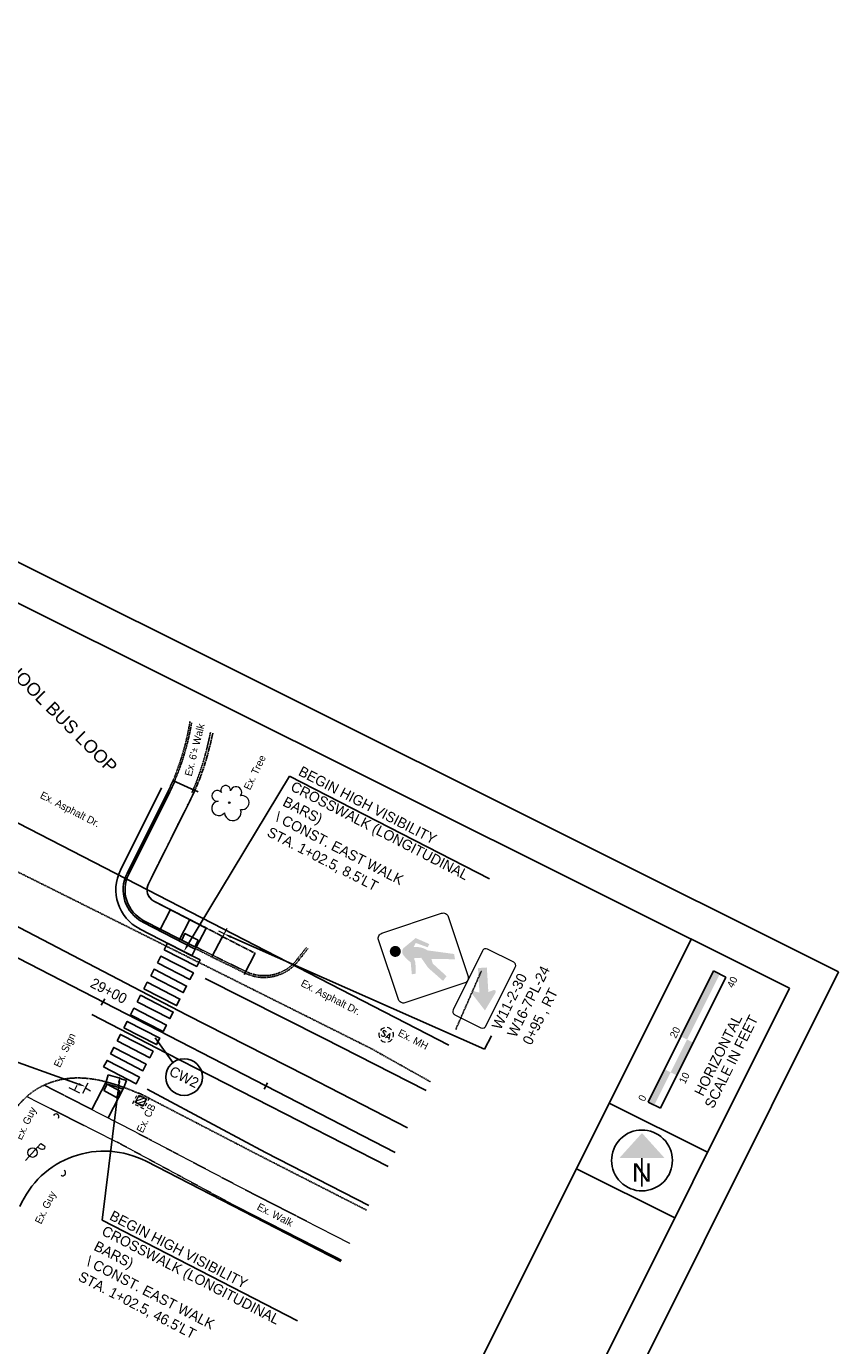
# Model space of a CAD drawing. Header units: feet. Extents: x 2248442 to 2250114, y 437700 to 439537.
# Tile 6 of 10: x 2249025 to 2249247, y 438554 to 438914. Entities that reach past the tile are written whole.
import ezdxf
from ezdxf import colors
from ezdxf.entities.mleader import LeaderData, LeaderLine
from ezdxf.enums import TextEntityAlignment as Align
from ezdxf.math import Vec2, Vec3

# ---------------------------------------------------------------- set-up
doc = ezdxf.new("R2010")
doc.units = ezdxf.units.FT
doc.header["$MEASUREMENT"] = 0
doc.header["$PDMODE"] = 3
for name, pattern in [('CL', [2, 0.3, -0.15, 1.4, -0.15]), ('dsolidcl', [0]), ('OhDOT_USTN1', [0.055, 0.014, -0.041]), ('OhDOT_USTN2', [0.11, 0.069, -0.041]), ('OhDOT_USTN3', [0.22, 0.165, -0.055]), ('OhDOT_USTN5', [0.11, 0.055, -0.055]), ('REDO_Drainage01', [1.6, 0.85, -0.75]), ('rowex', [0]), ('shrublt', [0])]:
    doc.linetypes.add(name, pattern=pattern)
for name, color, linetype in [('DR_X_Cells', 151, 'OhDOT_USTN2'), ('DV_X_Property_Line', 7, 'Continuous'), ('GE_P_Cells', 1, 'Continuous'), ('GE_P_CL', 7, 'CL'), ('GE_P_CL_Text', 7, 'Continuous'), ('LT_X_Foundation', 7, 'OhDOT_USTN1'), ('PF_P_Text', 7, 'Continuous'), ('PM_P_Crosswalk', 7, 'Continuous'), ('PM_X_CL_Double_Solid', 2, 'dsolidcl'), ('PM_X_Edge_Line', 2, 'Continuous'), ('PV_P_Curb', 120, 'Continuous'), ('PV_P_EOP', 7, 'Continuous'), ('PV_P_Saw_Cut_Line', 62, 'Continuous'), ('PV_P_Walk', 231, 'Continuous'), ('PV_X_Curb', 120, 'OhDOT_USTN1'), ('PV_X_EOP', 7, 'OhDOT_USTN3'), ('PV_X_Text', 7, 'Continuous'), ('PV_X_Walk', 120, 'OhDOT_USTN5'), ('RD_X_Cells', 7, 'Continuous'), ('RW_X_Fee_RW', 6, 'rowex'), ('SH_Border', 7, 'Continuous'), ('SH_Data', 7, 'Continuous'), ('SN_P_Signs', 120, 'Continuous'), ('SN_X_Public', 3, 'Continuous'), ('TX_P_20', 7, 'Continuous'), ('UT_X_Electric_Cells', 1, 'Continuous'), ('UT_X_Misc_Cells', 7, 'Continuous'), ('UT_X_Sanitary_Cells', 3, 'Continuous'), ('VG_X_Cells', 3, 'Continuous'), ('VG_X_Shrub_Line_Lt', 3, 'shrublt')]:
    doc.layers.add(name, color=color, linetype=linetype)
doc.styles.add('Font 70-Main Title', font='txt', dxfattribs={"width": 1.15, "height": 0.25})
doc.styles.add('OHDOTSymbols', font='arial.ttf')
doc.styles.add('Slanted-Normal', font='font31.shx', dxfattribs={"height": 0.14})
doc.styles.get("Standard").update_dxf_attribs({"font": 'arial.ttf'})
doc.styles.add('Straight-Normal', font='font30.shx', dxfattribs={"height": 0.14})
doc.styles.add('Straight-Sub Title', font='font30.shx', dxfattribs={"height": 0.17})

# ---------------------------------------------------------------- blocks, each defined once
blk = doc.blocks.new('TREE')
at = {"layer": 'VG_X_Cells', "color": 3, "linetype": 'Continuous', "lineweight": 0}
blk.add_circle((0, 0), 0.012, dxfattribs=at)
for centre, radius, start, end in [((-0.049, 0.168), 0.0658, 354.0047, 205.9741), ((0.091, 0.141), 0.0776, 323.83, 165.0376), ((-0.143, -0.077), 0.0987, 96.1722, 320.5737), ((-0.165, 0.093), 0.0735, 39.0625, 279.5412), ((0.173, 0.002), 0.0957, 259.1453, 101.4596), ((0.047, -0.13), 0.114, 184.9476, 19.4572)]:
    blk.add_arc(centre, radius, start, end, dxfattribs=at)
blk = doc.blocks.new('CB22B-X')
at = {"layer": 'Defpoints', "color": 20, "linetype": 'REDO_Drainage01', "lineweight": 0}
blk.add_lwpolyline([(-1, 1), (1, 1), (1, -1), (-1, -1), (-1, 1)], close=True, dxfattribs=at)
at = {"layer": 'DR_X_Cells', "color": 151, "linetype": 'Continuous', "lineweight": 0}
for p, q in [((-1.15, -0.61), (0.61, 1.15)), ((-1.15, 0.52), (-0.52, 1.15)), ((-0.55, -1.15), (1.15, 0.55)), ((0.58, -1.15), (1.15, -0.58))]:
    blk.add_line(p, q, dxfattribs=at)
at = {"layer": 'DR_X_Cells', "color": 151, "linetype": 'REDO_Drainage01', "lineweight": 0}
blk.add_lwpolyline([(-1.67, 1.67), (1.67, 1.67), (1.67, -1.67), (-1.67, -1.67), (-1.67, 1.67)], close=True, dxfattribs=at)
at = {"layer": 'DR_X_Cells', "color": 151, "linetype": 'Continuous', "lineweight": 0, "flags": 128}
blk.add_lwpolyline([(-1.15, 1.15), (1.15, 1.15), (1.15, -1.15), (-1.15, -1.15), (-1.15, 1.15)], close=True, dxfattribs=at)
blk = doc.blocks.new('SGN1P')
at = {"layer": 'SN_X_Public', "color": 3, "linetype": 'Continuous', "lineweight": 0}
for p, q in [((0, 0), (-0.08, 0)), ((0, 0.08), (0, -0.08))]:
    blk.add_line(p, q, dxfattribs=at)
blk = doc.blocks.new('PP')
at = {"layer": 'UT_X_Electric_Cells', "color": 1, "linetype": 'Continuous', "lineweight": 0}
for p, q in [((0.043, 0.16), (-0.037, -0.14)), ((0.026, 0.096), (0.085, 0.096)), ((0.043, 0.16), (0.085, 0.16))]:
    blk.add_line(p, q, dxfattribs=at)
blk.add_circle((0, 0), 0.065, dxfattribs=at)
at = {"layer": 'UT_X_Electric_Cells', "color": 1, "linetype": 'Continuous', "lineweight": 0, "extrusion": (0, 0, -1)}
blk.add_arc((-0.086, 0.128), 0.0319, 88.8767, 271.1233, dxfattribs=at)
blk = doc.blocks.new('SMH')
at = {"layer": 'Defpoints', "color": 3, "linetype": 'Continuous', "lineweight": 30}
blk.add_point((0, 0), dxfattribs=at)
at = {"layer": 'UT_X_Sanitary_Cells', "color": 3, "linetype": 'Continuous', "lineweight": 0, "flags": 128}
for points in [[(-0.017, 0.034), (-0.018, 0.036), (-0.02, 0.037), (-0.025, 0.039), (-0.032, 0.04), (-0.037, 0.04), (-0.039, 0.04), (-0.047, 0.038), (-0.054, 0.034), (-0.059, 0.029), (-0.06, 0.024), (-0.06, 0.02), (-0.059, 0.015), (-0.054, 0.011), (-0.019, -0.008), (-0.016, -0.01), (-0.015, -0.013), (-0.013, -0.017), (-0.013, -0.02), (-0.014, -0.024), (-0.015, -0.027), (-0.016, -0.03), (-0.017, -0.032), (-0.019, -0.034), (-0.02, -0.036), (-0.022, -0.037), (-0.025, -0.039), (-0.027, -0.039), (-0.032, -0.04), (-0.041, -0.04), (-0.047, -0.039), (-0.055, -0.034), (-0.06, -0.031)], [(0.01, -0.04), (0.036, 0.04), (0.06, -0.04)], [(0.054, -0.021), (0.017, -0.021)]]:
    blk.add_lwpolyline(points, dxfattribs=at)
at = {"layer": 'UT_X_Sanitary_Cells', "color": 3, "linetype": 'Continuous', "lineweight": 0}
for start, end in [(130.0806, 170.0721), (70.0577, 110.1061), (10.0169, 50.0392), (190.0169, 230.0392), (250.0577, 290.0473), (310.0114, 350.0264)]:
    blk.add_arc((0, 0), 0.1, start, end, dxfattribs=at)
blk = doc.blocks.new('DM')
at = {"layer": 'UT_X_Misc_Cells', "linetype": 'Continuous', "lineweight": 0}
h = blk.add_hatch(color=2, dxfattribs=at)
edge = h.paths.add_edge_path()
edge.add_arc((0, 0), 0.01, 0, 360)
at = {"layer": 'UT_X_Misc_Cells', "color": 2, "linetype": 'Continuous', "lineweight": 0}
blk.add_arc((0.04, 0), 0.04, 90, 270, dxfattribs=at)
blk = doc.blocks.new('NARROW')
at = {"layer": 'SH_Data', "color": 7, "linetype": 'Continuous'}
blk.add_line((0, 0.033), (0, -0.354), dxfattribs=at)
blk.add_arc((0, 0), 0.415, 129.7798, 129.7633, dxfattribs=at)
blk.add_solid([(0, 0.374), (-0.308, 0.033), (0.308, 0.033)], dxfattribs=at)
at = {"layer": 'SH_Data', "color": 7, "linetype": 'Continuous', "style": 'Font 70-Main Title', "width": 1.15}
blk.add_text('N', height=0.25, dxfattribs=at).set_placement((-0.001, -0.166), align=Align.MIDDLE_CENTER)
blk = doc.blocks.new('W11-2')
at = {"layer": 'SN_P_Signs', "linetype": 'Continuous', "lineweight": 0}
h = blk.add_hatch(color=7, dxfattribs=at)
edge = h.paths.add_edge_path()
edge.add_arc((-0.09, 1.06), 0.0758, 0, 360)
blk.add_hatch(color=7, dxfattribs=at).paths.add_polyline_path([(-0.08, 0.284), (-0.159, 0.298), (-0.09, 0.559), (-0.01, 0.705), (-0.06, 0.792), (-0.1, 0.748), (-0.238, 0.676), (-0.268, 0.719), (-0.129, 0.806), (-0.129, 0.806, -0.080856), (-0.078, 0.953, -0.297404), (0, 0.981), (-0.001, 0.981), (0.197, 0.893), (0.207, 0.69), (0.158, 0.69), (0.138, 0.864), (0.073, 0.864), (0.073, 0.864, -0.18629), (0.118, 0.666), (0.118, 0.676), (0.237, 0.327), (0.178, 0.284), (0.039, 0.574), (-0.01, 0.53)])
at = {"layer": 'SN_P_Signs', "color": 7, "linetype": 'Continuous', "lineweight": 13, "flags": 128}
blk.add_lwpolyline([(0.049, 1.336), (0.658, 0.728, -0.414214), (0.658, 0.629), (0.049, 0.021, -0.414214), (-0.049, 0.021), (-0.658, 0.629, -0.414214), (-0.658, 0.728), (-0.049, 1.336, -0.414214), (0.049, 1.336)], format="xyb", close=True, dxfattribs=at)
blk = doc.blocks.new('W16-7PL')
at = {"layer": 'SN_P_Signs', "linetype": 'Continuous', "lineweight": 0}
blk.add_hatch(color=7, dxfattribs=at).paths.add_polyline_path([(0.017, 0.085), (-0.264, 0.106), (-0.142, 0.36, -0.714192), (-0.096, 0.355), (-0.096, 0.355), (-0.08, 0.282), (0.211, 0.45), (0.272, 0.345), (-0.019, 0.177), (0.036, 0.127), (0.036, 0.127, -0.714192), (0.017, 0.085)])
at = {"layer": 'SN_P_Signs', "color": 7, "linetype": 'Continuous', "lineweight": 13, "flags": 128}
blk.add_lwpolyline([(0.45, 0.5), (-0.45, 0.5), (-0.45, 0.5, 0.414214), (-0.5, 0.45), (-0.5, 0.45), (-0.5, 0.05), (-0.5, 0.05, 0.414214), (-0.45, 0), (-0.45, 0), (0.45, 0), (0.45, 0, 0.414214), (0.5, 0.05), (0.5, 0.05), (0.5, 0.45), (0.5, 0.45, 0.414214), (0.45, 0.5)], format="xyb", close=True, dxfattribs=at)

msp = doc.modelspace()

# ---------------------------------------------------------------- hatches: boundary and pattern name
at = {"layer": 'SH_Data', "linetype": 'Continuous'}
msp.add_hatch(color=7, dxfattribs=at).paths.add_polyline_path([(2249203.634, 438638.349), (2249212.57, 438656.242), (2249214.24, 438655.407), (2249214.254, 438655.4), (2249205.319, 438637.507)])

# ---------------------------------------------------------------- linework, layer by layer
at = {"layer": 'DV_X_Property_Line'}
msp.add_line((2248916.796, 438714.337, 2171.273), (2249125.703, 438606.672, 2171.273), dxfattribs=at)
at = {"layer": 'GE_P_CL'}
for p, q in [((2249058.366, 438679.946, 2172.87), (2249069.577, 438702.395, 2172.87)), ((2249087.473, 438661.058, 2172.87), (2249059.894, 438675.271, 2172.87))]:
    msp.add_line(p, q, dxfattribs=at)
for centre, radius, start, end in [((2249004.661, 438734.815, 2172.87), 72.562, 333.46193, 349.09786), ((2249061.497, 438678.383, 2172.87), 3.5, 153.46193, 242.73467)]:
    msp.add_arc(centre, radius, start, end, dxfattribs=at)
at = {"layer": 'GE_P_CL_Text'}
for p, q in [((2249071.95, 438705.092, 2172.87), (2249070.122, 438705.902, 2172.87)), ((2249045.533, 438646.864, -2171.273), (2249046.449, 438648.642, -2171.273)), ((2249089.978, 438623.959, -2171.273), (2249090.894, 438625.736, -2171.273))]:
    msp.add_line(p, q, dxfattribs=at)
msp.add_circle((2249068.124, 438627.274, 1096.234), 5, dxfattribs=at)
at = {"layer": 'PF_P_Text'}
msp.add_line((2249060.23, 438637.952, 1096.234), (2249065.078, 438631.239, 1096.234), dxfattribs=at)
at = {"layer": 'PM_P_Crosswalk'}
for p, q in [((2249065.141, 438645.005), (2249064.225, 438643.227)), ((2249063.309, 438641.449), (2249062.393, 438639.671)), ((2249061.476, 438637.894), (2249060.56, 438636.116)), ((2249059.644, 438634.338), (2249058.728, 438632.56)), ((2249057.812, 438630.783), (2249056.895, 438629.005)), ((2249055.979, 438627.227), (2249055.063, 438625.449))]:
    msp.add_line(p, q, dxfattribs=at)
for points in [[(2249062.666, 438662.03), (2249071.555, 438657.449), (2249072.471, 438659.227), (2249063.582, 438663.808)], [(2249060.833, 438658.475), (2249069.722, 438653.894), (2249070.639, 438655.672), (2249061.75, 438660.253)], [(2249059.001, 438654.919), (2249067.89, 438650.338), (2249068.806, 438652.116), (2249059.917, 438656.697)], [(2249057.169, 438651.364), (2249066.058, 438646.783), (2249066.974, 438648.56), (2249058.085, 438653.142)], [(2249055.336, 438647.808), (2249064.225, 438643.227), (2249065.141, 438645.005), (2249056.252, 438649.586)], [(2249053.504, 438644.253), (2249062.393, 438639.671), (2249063.309, 438641.449), (2249054.42, 438646.03)], [(2249051.671, 438640.697), (2249060.56, 438636.116), (2249061.476, 438637.894), (2249052.587, 438642.475)], [(2249049.839, 438637.141), (2249058.728, 438632.56), (2249059.644, 438634.338), (2249050.755, 438638.919)], [(2249048.006, 438633.586), (2249056.895, 438629.005), (2249057.812, 438630.783), (2249048.923, 438635.364)], [(2249046.174, 438630.03), (2249055.063, 438625.449), (2249055.979, 438627.227), (2249047.09, 438631.808)]]:
    msp.add_lwpolyline(points, close=True, dxfattribs=at)
at = {"layer": 'PM_X_CL_Double_Solid'}
for p, q in [((2249068.785, 438644.289, 1083.248), (2249001.907, 438679.08, 1083.248)), ((2249042.939, 438644.339), (2249063.352, 438633.828)), ((2249101.514, 438627.639, 1083.248), (2249068.785, 438644.289, 1083.248)), ((2249063.352, 438633.828), (2249123.8, 438602.862)), ((2249129.056, 438613.387, 1083.248), (2249101.514, 438627.639, 1083.248))]:
    msp.add_line(p, q, dxfattribs=at)
at = {"layer": 'PM_X_Edge_Line'}
for p, q in [((2249073.842, 438654.172, 1085.422), (2249106.182, 438637.872, 1085.422)), ((2249106.182, 438637.872, 1085.422), (2249134.161, 438623.609, 1085.422))]:
    msp.add_line(p, q, dxfattribs=at)
at = {"layer": 'PM_X_Edge_Line', "elevation": 1084.739}
msp.add_lwpolyline([(2249058.008, 438624.002), (2249090.32, 438606.712), (2249118.499, 438592.247)], dxfattribs=at)
at = {"layer": 'PV_P_Curb'}
for p, q in [((2249052.998, 438682.627, 2172.87), (2249064.209, 438705.075, 2172.87)), ((2249057.145, 438669.938, 2172.87), (2249071.391, 438662.596, 2172.87))]:
    msp.add_line(p, q, dxfattribs=at)
for centre, radius, start, end in [((2249004.661, 438734.815, 2171.895), 66.062, 333.46193, 336.17478), ((2249004.661, 438734.815, 2171.895), 66.562, 333.46193, 336.17478), ((2249061.497, 438678.383, 2172.87), 9.5, 153.46193, 242.73467), ((2249032.64, 438572.828, 2172.87), 54.507, 69.77214, 75.1062)]:
    msp.add_arc(centre, radius, start, end, dxfattribs=at)
at = {"layer": 'PV_P_EOP'}
for p, q in [((2249052.551, 438682.85, 2172.87), (2249063.762, 438705.299, 2172.87)), ((2249056.899, 438669.503), (2249071.162, 438662.152))]:
    msp.add_line(p, q, dxfattribs=at)
for centre, radius, start, end in [((2249061.497, 438678.383, 2172.87), 10, 153.46193, 242.73467), ((2249032.64, 438572.828, 2172.87), 55.007, 69.70785, 74.99199)]:
    msp.add_arc(centre, radius, start, end, dxfattribs=at)
at = {"layer": 'PV_P_Saw_Cut_Line'}
for p, q in [((2249050.762, 438683.744, 2172.87), (2249061.973, 438706.192, 2172.87)), ((2249055.982, 438667.725), (2249070.245, 438660.374, 2172.87)), ((2249046.884, 438625.959, 2172.87), (2249047.402, 438627.891, 2172.87)), ((2249052.41, 438626.297, 2172.87), (2249051.716, 438624.421, 2172.87))]:
    msp.add_line(p, q, dxfattribs=at)
at = {"layer": 'PV_P_Saw_Cut_Line', "elevation": 2172.87}
msp.add_lwpolyline([(2249071.162, 438662.152), (2249070.245, 438660.374)], dxfattribs=at)
at = {"layer": 'PV_P_Saw_Cut_Line'}
for centre, radius, start, end in [((2249061.497, 438678.383, 2172.87), 12, 153.46193, 242.73467), ((2249032.64, 438572.828, 2172.87), 57.007, 69.70785, 74.99199)]:
    msp.add_arc(centre, radius, start, end, dxfattribs=at)
at = {"layer": 'PV_P_Walk'}
for p, q in [((2249058.366, 438679.946, 2172.87), (2249069.577, 438702.395, 2172.87)), ((2249059.894, 438675.271, 2172.87), (2249074.139, 438667.93, 2172.87)), ((2249042.985, 438618.393, 2172.87), (2249046.884, 438625.959, 2172.87))]:
    msp.add_line(p, q, dxfattribs=at)
at = {"layer": 'PV_P_Walk', "elevation": 2172.87}
for points in [[(2249071.036, 438705.497), (2249064.999, 438708.171)], [(2249064.362, 438672.969), (2249061.384, 438667.191)], [(2249069.695, 438670.22), (2249066.717, 438664.443)], [(2249074.139, 438667.93), (2249071.162, 438662.152)], [(2249078.584, 438665.639), (2249075.606, 438659.861)], [(2249087.473, 438661.058), (2249084.495, 438655.28)], [(2249046.19, 438623.616), (2249047.158, 438625.366)], [(2249047.158, 438625.366), (2249050.659, 438623.431)], [(2249046.19, 438623.616), (2249049.691, 438621.68)], [(2249047.435, 438616.114), (2249051.716, 438624.421)], [(2249049.691, 438621.68), (2249050.659, 438623.431)]]:
    msp.add_lwpolyline(points, dxfattribs=at)
at = {"layer": 'PV_P_Walk'}
msp.add_lwpolyline([(2249067.458, 438664.623), (2249068.352, 438666.413), (2249071.908, 438664.58), (2249071.014, 438662.791)], dxfattribs=at)
for centre, radius, start, end in [((2249004.661, 438734.815, 2171.895), 72.562, 333.46193, 336.10922), ((2249061.497, 438678.383, 2172.87), 3.5, 153.46193, 242.73467)]:
    msp.add_arc(centre, radius, start, end, dxfattribs=at)
at = {"layer": 'PV_X_Curb'}
for points in [[(2249071.469, 438662.749), (2249077.116, 438659.901)], [(2249098.81, 438659.281), (2249101.475, 438662.589)]]:
    msp.add_lwpolyline(points, dxfattribs=at)
at = {"layer": 'PV_X_Curb', "elevation": 1087.653}
msp.add_lwpolyline([(2249077.108, 438659.904), (2249085.436, 438655.872)], dxfattribs=at)
at = {"layer": 'PV_X_Curb'}
for centre, radius, start, end in [((2249001.016, 438735.523, 2172.87), 70.122, 336.84809, 350.57435), ((2249089.948, 438666.299, 1087.653), 11.361, 246.4984, 324.80402)]:
    msp.add_arc(centre, radius, start, end, dxfattribs=at)
at = {"layer": 'PV_X_EOP'}
for p, q in [((2249119.286, 438634.979, 1085.546), (2249135.337, 438625.963, 1085.546)), ((2249056.812, 438622.393, 1083.904), (2249089.377, 438605.507, 1083.904)), ((2249089.377, 438605.507, 1083.904), (2249117.866, 438590.98, 1083.904))]:
    msp.add_line(p, q, dxfattribs=at)
for points, elevation in [([(2248999.9, 438694.183), (2249001.338, 438693.249), (2249004.935, 438692.079), (2249029.259, 438679.995), (2249119.286, 438634.979)], 1085.546), ([(2249076.89, 438659.454), (2249085.218, 438655.422)], 1087.653), ([(2249142.24, 438640.273), (2249149.258, 438656.344)], 1083.133)]:
    msp.add_lwpolyline(points, dxfattribs=dict(at, elevation=elevation))
for points in [[(2249071.24, 438662.304), (2249076.89, 438659.454)], [(2249099.199, 438658.967), (2249101.92, 438662.345)]]:
    msp.add_lwpolyline(points, dxfattribs=at)
for centre, radius, start, end in [((2248999.733, 438735.603, 2170.92), 70.899, 337.20053, 350.81105), ((2249089.948, 438666.299, 1087.653), 11.861, 246.4984, 324.80402)]:
    msp.add_arc(centre, radius, start, end, dxfattribs=at)
msp.add_spline([(2249056.812, 438622.393, 1083.904), (2249049.913, 438625.056, 1083.904), (2249036.822, 438626.925, 1083.904), (2249026.867, 438623.291, 1083.904), (2249021.271, 438617.792, 1083.904)], degree=3, dxfattribs=at)
at = {"layer": 'PV_X_Walk'}
for p, q in [((2249052.445, 438613.547, 1084.051), (2249029.94, 438625.076, 1084.051)), ((2249025.199, 438621.938, 1084.051), (2249050.47, 438609.198, 1084.051)), ((2249084.644, 438596.607, 1084.051), (2249052.445, 438613.547, 1084.051)), ((2249050.47, 438609.198, 1084.051), (2249082.504, 438591.892, 1084.051)), ((2249113.326, 438581.889, 1084.051), (2249084.644, 438596.607, 1084.051)), ((2249082.504, 438591.892, 1084.051), (2249111.036, 438577.303, 1084.051))]:
    msp.add_line(p, q, dxfattribs=at)
msp.add_arc((2248995.723, 438736.725, 1086.653), 81.066, 336.79983, 349.0979, dxfattribs=at)
at = {"layer": 'RW_X_Fee_RW'}
for p, q in [((2249140.335, 438635.97, 1083.62), (2248931.428, 438743.636, 1083.62)), ((2249110.844, 438576.92, 1083.62), (2249057.734, 438604.291, 1083.62))]:
    msp.add_line(p, q, dxfattribs=at)
msp.add_arc((2249046.281, 438582.069, 1083.62), 25, 62.73462, 156.72628, dxfattribs=at)
at = {"layer": 'SH_Border'}
for p, q in [((2249246.662, 438655.982, 2172.87), (2248638.308, 438959.8, 2172.87)), ((2249233.248, 438651.503, 2172.87), (2248642.787, 438946.386, 2172.87)), ((2249206.409, 438664.907, 2172.87), (2249018.756, 438289.159, 2172.87)), ((2249246.662, 438655.982, 2172.87), (2249050.074, 438262.341, 2172.87)), ((2249233.248, 438651.503, 2172.87), (2249045.595, 438275.755, 2172.87)), ((2249210.908, 438606.771, 2172.87), (2249184.069, 438620.175, 2172.87)), ((2249201.973, 438588.879, 2172.87), (2249175.133, 438602.282, 2172.87))]:
    msp.add_line(p, q, dxfattribs=at)
at = {"layer": 'SH_Data', "color": 7, "linetype": 'Continuous'}
for p, q in [((2249194.698, 438620.456, 2172.87), (2249212.57, 438656.242, 2172.87)), ((2249215.924, 438654.566, 2172.87), (2249198.053, 438618.781, 2172.87)), ((2249215.924, 438654.566, 2172.87), (2249212.57, 438656.242, 2172.87)), ((2249198.053, 438618.781, 2172.87), (2249194.698, 438620.456, 2172.87))]:
    msp.add_line(p, q, dxfattribs=at)
for points in [[(2249202.506, 438627.734, 2172.87), (2249206.974, 438636.681, 2172.87), (2249200.836, 438628.568, 2172.87), (2249205.304, 438637.515, 2172.87)], [(2249196.368, 438619.622, 2172.87), (2249200.836, 438628.568, 2172.87), (2249194.698, 438620.456, 2172.87), (2249199.166, 438629.402, 2172.87)]]:
    msp.add_solid(points, dxfattribs=at)

# ---------------------------------------------------------------- block references
at = {"layer": 'GE_P_Cells', "xscale": 20, "yscale": 20, "zscale": 20, "rotation": 359.9987552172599}
msp.add_blockref('NARROW', (2249193.021, 438604.527, 2172.87), dxfattribs=at)
at = {"layer": 'GE_P_CL', "color": 1, "xscale": 20, "yscale": 20, "zscale": 20}
for p, rotation in [((2249033.579, 438617.122, 1084.377), 240.4528322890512), ((2249035.656, 438600.71, 1084.525), 146.0219327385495)]:
    msp.add_blockref('DM', p, dxfattribs=dict(at, rotation=rotation))
at = {"layer": 'LT_X_Foundation', "rotation": 332.9888311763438}
msp.add_blockref('CB22B-X', (2249056.343, 438620.82, 1084.582), dxfattribs=at)
at = {"layer": 'PM_P_Crosswalk', "xscale": 20.00000000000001, "yscale": 20.00000000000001, "zscale": 20.00000000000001}
for name, p, rotation in [('W11-2', (2249145.504, 438653.688, 2172.87), 63.46198068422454), ('W16-7PL', (2249154.45, 438649.22, 2172.87), 63.4619806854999)]:
    msp.add_blockref(name, p, dxfattribs=dict(at, rotation=rotation))
at = {"layer": 'RD_X_Cells', "xscale": 20, "yscale": 20, "zscale": 20}
for name, p, rotation in [('SGN1P', (2249079.014, 438666.347, 1084.519), 332.7346172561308), ('SGN1P', (2249038.209, 438623.63, 1084.519), 242.7346172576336), ('SGN1P', (2249041.188, 438624.292, 1084.519), 152.7346172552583), ('PP', (2249026.775, 438606.673, 1087.653), 332.7346172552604)]:
    msp.add_blockref(name, p, dxfattribs=dict(at, rotation=rotation))
at = {"layer": 'UT_X_Sanitary_Cells', "xscale": 20, "yscale": 20, "zscale": 20, "rotation": 332.7346172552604}
msp.add_blockref('SMH', (2249123.244, 438638.791, 1085.603), dxfattribs=at)
at = {"layer": 'VG_X_Shrub_Line_Lt', "xscale": 20, "yscale": 20, "zscale": 20}
msp.add_blockref('TREE', (2249080.452, 438702.124, 1092.141), dxfattribs=at)

# ---------------------------------------------------------------- texts
at = {"layer": 'GE_P_CL_Text', "char_height": 2.8, "style": 'Slanted-Normal'}
for s, insert, width, attachment_point, rotation in [("\\pxt13;BEGIN HIGH VISIBILITY CROSSWALK (LONGITUDINAL BARS)\\P\\ptz;\\\\ CONST. EAST WALK\\PSTA. 1+02.5, 8.5'LT", (2249100.332, 438712.243, 2172.87), 57.4825, 1, 332.73467), ('29+00', (2249046.908, 438649.531, -2171.273), 30.81744, 8, 332.73467), ('CW2', (2249068.124, 438627.274, 1096.234), 57.4825, 5, 333.46198), ("BEGIN HIGH VISIBILITY CROSSWALK (LONGITUDINAL BARS)\\P\\\\ CONST. EAST WALK\\PSTA. 1+02.5, 46.5'LT", (2249048.805, 438591, 2172.87), 57.4825, 1, 332.73467)]:
    msp.add_mtext(s, dxfattribs=dict(at, insert=insert, width=width, attachment_point=attachment_point, rotation=rotation))
at = {"layer": 'PM_P_Crosswalk', "insert": (2249151.94, 438641.192, 2172.87), "char_height": 2.8, "width": 124.98241, "attachment_point": 1, "rotation": 63.46198, "style": 'Slanted-Normal'}
msp.add_mtext('W11-2-30\\PW16-7PL-24\\P0+95 , RT', dxfattribs=at)
at = {"layer": 'PV_X_Text', "char_height": 2, "width": 725.59682, "attachment_point": 1, "style": 'Straight-Normal'}
for s, insert, rotation in [("Ex. 6'{\\fISOCPEUR|b0|i0|c0|p34;%%P} Walk", (2249068.233, 438709.682, 2172.87), 75.87497), ('Ex. Tree', (2249084.295, 438706.253, 2172.87), 64.23394), ('Ex. Asphalt Dr.', (2249029.559, 438705.29, 1086.254), 332.73462), ('Ex. Asphalt Dr.', (2249100.684, 438654.001, 1086.254), 332.73462), ('Ex. MH', (2249127.185, 438640.465, 2172.87), 332.73467), ('Ex. Sign', (2249032.455, 438630.55, 2172.87), 64.23394), ('Ex. Guy', (2249021.946, 438610.793, 2172.87), 64.23394), ('Ex. CB', (2249055.021, 438612.74, 2172.87), 64.23394), ('Ex. Guy', (2249027.303, 438587.852, 2172.87), 64.23394), ('Ex. Walk', (2249088.714, 438593.019, 2171.273), 332.73462)]:
    msp.add_mtext(s, dxfattribs=dict(at, insert=insert, rotation=rotation))
at = {"layer": 'SH_Border', "insert": (2249032.358, 438727.754, 2172.87), "char_height": 3.5, "attachment_point": 5, "rotation": 314.96312, "style": 'OHDOTSymbols'}
msp.add_mtext_dynamic_manual_height_columns('SCHOOL BUS LOOP', width=238.32752, gutter_width=20, heights=[46.234], dxfattribs=at)
at = {"layer": 'SH_Data', "style": 'Straight-Sub Title'}
for s, p in [('40', (2249218.525, 438652.723, 2172.87)), ('20', (2249202.93, 438639.007, 2172.87)), ('10', (2249205.446, 438626.572, 2172.87)), ('0', (2249193.994, 438621.114, 2172.87))]:
    msp.add_text(s, height=2, rotation=63.46198, dxfattribs=at).set_placement(p, align=Align.CENTER)
at = {"layer": 'SH_Data', "linetype": 'Continuous', "style": 'Straight-Sub Title'}
for s, p in [('HORIZONTAL', (2249213.818, 438633.263, 2172.87)), ('SCALE IN FEET', (2249217.396, 438631.476, 2172.87))]:
    msp.add_text(s, height=2.8, rotation=63.46198, dxfattribs=at).set_placement(p, align=Align.MIDDLE_CENTER)

# ---------------------------------------------------------------- leaders
at = {"layer": 'TX_P_20'}
ml = msp.add_multileader_mtext('Standard', dxfattribs=at)
ml.set_content('', color=256)
ml.set_leader_properties()
ml.build(insert=Vec2(0, 0))
ml.multileader.update_dxf_attribs({"dogleg_length": 3, "arrow_head_size": 2, "scale": 20})
ctx = ml.context
ctx.base_point, ctx.scale, ctx.char_height, ctx.arrow_head_size, ctx.landing_gap_size, ctx.plane_origin, ctx.plane_x_axis, ctx.plane_y_axis = Vec3(2249151.387, 438681.315, 2172.87), 20, 3.6, 2, 1.8, Vec3(2249132.17, 438734.391, 2172.87), Vec3(0.8888946, -0.4581118), Vec3(0.4581118, 0.8888946)
notes = []
notes.append((ctx, [(0, (1, 1, 0), (2249096.877, 438709.408, 2172.87), (0.8888946, -0.4581118), 61.324, [(0, [(2249068.027, 438661.518, 2172.87)], 0, [])])]))
ctx.mtext.insert, ctx.mtext.text_direction, ctx.mtext.rotation, ctx.mtext.flow_direction = Vec3(2249153.812, 438682.09, 2172.87), Vec3(0.8888946, -0.4581118), -0.012694, 5
ml = msp.add_multileader_mtext('Standard', dxfattribs=at)
ml.set_content('', color=256)
ml.set_leader_properties()
ml.build(insert=Vec2(0, 0))
ml.multileader.update_dxf_attribs({"dogleg_length": 0.2, "arrow_head_size": 2, "scale": 20})
ctx = ml.context
ctx.base_point, ctx.scale, ctx.char_height, ctx.arrow_head_size, ctx.landing_gap_size, ctx.plane_origin, ctx.plane_x_axis, ctx.plane_y_axis = Vec3(2249151.928, 438638.479, 2172.87), 20, 3.6, 2, 1.8, Vec3(2249036.26, 438698.586, 2172.87), Vec3(0.4581118, 0.8888946), Vec3(-0.8888946, 0.4581118)
notes.append((ctx, [(0, (1, 1, 0), (2249150.096, 438634.924, 2172.87), (0.4581118, 0.8888946), 4, [(0, [(2249079.014, 438666.347, 2172.87)], 0, [])])]))
ctx.mtext.insert, ctx.mtext.text_direction, ctx.mtext.rotation, ctx.mtext.flow_direction = Vec3(2249151.153, 438640.904, 2172.87), Vec3(0.4581118, 0.8888946), -4.725083, 5
ml = msp.add_multileader_mtext('Standard', dxfattribs=at)
ml.set_content('', color=256)
ml.set_leader_properties()
ml.build(insert=Vec2(0, 0))
ml.multileader.update_dxf_attribs({"dogleg_length": 0.2, "arrow_head_size": 2, "scale": 20})
ctx = ml.context
ctx.base_point, ctx.scale, ctx.char_height, ctx.arrow_head_size, ctx.landing_gap_size, ctx.plane_origin, ctx.plane_x_axis, ctx.plane_y_axis = Vec3(2248932.447, 438659.417, 2172.87), 20, 3.6, 2, 1.8, Vec3(2249061.839, 438595.587, 2172.87), Vec3(-0.4581118, -0.8888946), Vec3(0.8888946, -0.4581118)
notes.append((ctx, [(0, (1, 1, 0), (2248934.279, 438662.972, 2172.87), (-0.4581118, -0.8888946), 4, [(0, [(2249041.233, 438624.671, 2172.87)], 0, [])])]))
ctx.mtext.insert, ctx.mtext.text_direction, ctx.mtext.rotation, ctx.mtext.flow_direction = Vec3(2248933.222, 438656.992, 2172.87), Vec3(-0.4581118, -0.8888946), -1.5834904, 5
ml = msp.add_multileader_mtext('Standard', dxfattribs=at)
ml.set_content('', color=256)
ml.set_leader_properties()
ml.build(insert=Vec2(0, 0))
ml.multileader.update_dxf_attribs({"dogleg_length": 3, "arrow_head_size": 2, "scale": 20})
ctx = ml.context
ctx.base_point, ctx.scale, ctx.char_height, ctx.arrow_head_size, ctx.landing_gap_size, ctx.plane_origin, ctx.plane_x_axis, ctx.plane_y_axis = Vec3(2249099.092, 438560.748, 2172.87), 20, 3.6, 2, 1.8, Vec3(2249079.702, 438648.346, 2172.87), Vec3(0.8888946, -0.4581118), Vec3(0.4581118, 0.8888946)
notes.append((ctx, [(0, (1, 1, 0), (2249045.758, 438588.235, 2172.87), (0.8888946, -0.4581118), 60, [(0, [(2249050.618, 438627.74, 2172.87)], 0, [])])]))
ctx.mtext.insert, ctx.mtext.text_direction, ctx.mtext.rotation, ctx.mtext.flow_direction = Vec3(2249101.516, 438561.524, 2172.87), Vec3(0.8888946, -0.4581118), -0.012694, 5
for ctx, leaders in notes:
    for number, flags, end, landing, length, lines in leaders:
        leader = LeaderData()
        leader.index, (leader.has_last_leader_line, leader.has_dogleg_vector, leader.attachment_direction) = number, flags
        leader.last_leader_point, leader.dogleg_vector, leader.dogleg_length = Vec3(end), Vec3(landing), length
        for number, points, colour, breaks in lines:
            line = LeaderLine()
            line.index, line.vertices, line.color, line.breaks = number, Vec3.list(points), colors.encode_raw_color(colour), breaks
            leader.lines.append(line)
        ctx.leaders.append(leader)

doc.saveas('drawing.dxf')
